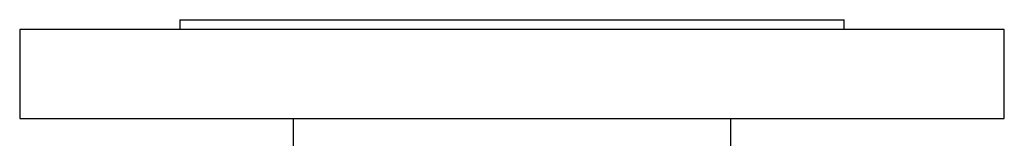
# Model space of a CAD drawing. Header units: inches. Extents: x 0 to 20790, y -12 to 14700.
# Tile 124 of 256: x 2758 to 2958, y 12123 to 12147. Entities that reach past the tile are written whole.
import ezdxf

# ---------------------------------------------------------------- set-up
doc = ezdxf.new("R2010")
doc.units = ezdxf.units.IN
doc.layers.add('1', color=7, linetype='Continuous', true_color=0xffffff)

msp = doc.modelspace()

# ---------------------------------------------------------------- linework, layer by layer
at = {"layer": '1', "color": 2, "linetype": 'Continuous', "lineweight": 25}
for p, q in [((2790.911, 12146.754), (2925.911, 12146.754)), ((2790.911, 12146.754), (2790.911, 12144.754)), ((2925.911, 12144.754), (2925.911, 12146.754)), ((2958.411, 12144.754), (2758.411, 12144.754)), ((2758.411, 12144.754), (2758.411, 12126.754)), ((2958.411, 12126.754), (2958.411, 12144.754)), ((2758.411, 12126.754), (2958.411, 12126.754)), ((2813.961, 12126.754), (2813.961, 11954.754)), ((2902.861, 11954.754), (2902.861, 12126.754))]:
    msp.add_line(p, q, dxfattribs=at)

doc.saveas('drawing.dxf')
